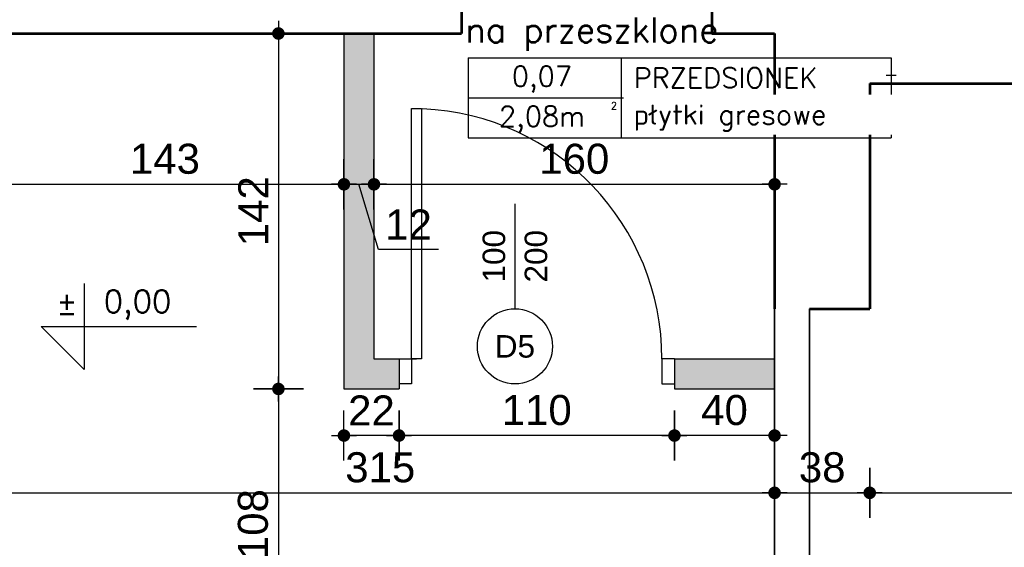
# Model space of a CAD drawing. Header units: millimetres. Extents: x 11979 to 37895, y 18730 to 47884.
# Tile 224 of 256: x 34311 to 34705, y 44872 to 45083. Entities that reach past the tile are written whole.
import ezdxf
from ezdxf.enums import TextEntityAlignment as Align

# ---------------------------------------------------------------- set-up
doc = ezdxf.new("R2010")
doc.units = ezdxf.units.MM
for name, color, linetype in [('- niebieska cienka - izolacja', 120, 'Continuous'), ('-LI-WIDOK', 2, 'Continuous'), ('-MEBLE', 1, 'Continuous'), ('-WYMIAR', 8, 'Continuous'), ('_PROJEKTOWANE', 5, 'Continuous'), ('drzwi łuk', 1, 'Continuous'), ('PROJEKTOWANE', 5, 'Continuous')]:
    doc.layers.add(name, color=color, linetype=linetype)
doc.layers.add('-ŚCIANY DZIAŁOWE', color=3, linetype='Continuous', lineweight=35)
doc.layers.add('-ŚCIANY NOŚNE', color=4, linetype='Continuous', lineweight=53)
doc.styles.add('ARIAL', font='arial.ttf', dxfattribs={"height": 0.5})
doc.styles.add('SIMPLEX', font='simplex')
doc.styles.get("Standard").update_dxf_attribs({"font": 'arial.ttf'})
doc.dimstyles.new('CZA-KROPKA-50', dxfattribs={"dimtxt": 12, "dimasz": 1, "dimexe": 2, "dimexo": 25, "dimgap": 4, "dimtad": 1, "dimdec": 1, "dimrnd": 0.5, "dimzin": 9, "dimdsep": 46, "dimtxsty": 'Standard', "dimblk": 'CZA-KROPKA', "dimblk1": 'CZA-KROPKA', "dimblk2": 'CZA-KROPKA', "dimsah": 1, "dimcen": -20, "dimse1": 1, "dimse2": 1, "dimclrd": 8, "dimclre": 8, "dimclrt": 9, "dimadec": 0, "dimazin": 0, "dimtfac": 1, "dimtdec": 1, "dimtmove": 1, "dimatfit": 3, "dimldrblk": 'CZA-KROPKA', "dimfxl": 1, "dimtolj": 1, "dimtzin": 9, "dimarcsym": 0})

# ---------------------------------------------------------------- blocks, each defined once
blk = doc.blocks.new('CZA-KROPKA')
at = {"layer": '-WYMIAR', "linetype": 'ByBlock'}
for p, q in [((0, 10), (0, -10)), ((5, 0), (-5, 0))]:
    blk.add_line(p, q, dxfattribs=at)
at = {"layer": '-WYMIAR', "linetype": 'ByBlock', "const_width": 2.5}
blk.add_lwpolyline([(-1.25, 0, 1), (1.25, 0, 1)], format="xyb", close=True, dxfattribs=at)
blk = doc.blocks.new('*D2681')
at = {"layer": '-LI-WIDOK', "color": 8, "lineweight": -2}
blk.add_line((34298.93, 44893.93), (34611.93, 44893.93), dxfattribs=at)
at = {"layer": 'Defpoints', "color": 0}
for p in [(34297.93, 44942.43), (34612.93, 44897.43), (34612.93, 44893.93)]:
    blk.add_point(p, dxfattribs=at)
at = {"layer": '-LI-WIDOK', "color": 8, "lineweight": -2, "rotation": 180}
blk.add_blockref('CZA-KROPKA', (34297.93, 44893.93), dxfattribs=at)
at = {"layer": '-LI-WIDOK', "color": 8, "lineweight": -2}
blk.add_blockref('CZA-KROPKA', (34612.93, 44893.93), dxfattribs=at)
at = {"layer": '-LI-WIDOK', "color": 9, "insert": (34455.43, 44904.06), "char_height": 12, "attachment_point": 5}
blk.add_mtext('\\A1;315', dxfattribs=at)
blk = doc.blocks.new('*D2682')
at = {"layer": '-LI-WIDOK', "color": 8, "lineweight": -2}
blk.add_line((34613.93, 44893.93), (34649.93, 44893.93), dxfattribs=at)
at = {"layer": 'Defpoints', "color": 0}
for p in [(34612.93, 44897.43), (34650.93, 44897.43), (34650.93, 44893.93)]:
    blk.add_point(p, dxfattribs=at)
at = {"layer": '-LI-WIDOK', "color": 8, "lineweight": -2, "rotation": 180}
blk.add_blockref('CZA-KROPKA', (34612.93, 44893.93), dxfattribs=at)
at = {"layer": '-LI-WIDOK', "color": 8, "lineweight": -2}
blk.add_blockref('CZA-KROPKA', (34650.93, 44893.93), dxfattribs=at)
at = {"layer": '-LI-WIDOK', "color": 9, "insert": (34631.93, 44904.06), "char_height": 12, "attachment_point": 5}
blk.add_mtext('\\A1;38', dxfattribs=at)
blk = doc.blocks.new('*D2683')
at = {"layer": '-LI-WIDOK', "color": 8, "lineweight": -2}
blk.add_line((34651.93, 44893.93), (35149.93, 44893.93), dxfattribs=at)
at = {"layer": 'Defpoints', "color": 0}
for p in [(34650.93, 44897.43), (35150.93, 44897.43), (35150.93, 44893.93)]:
    blk.add_point(p, dxfattribs=at)
at = {"layer": '-LI-WIDOK', "color": 8, "lineweight": -2, "rotation": 180}
blk.add_blockref('CZA-KROPKA', (34650.93, 44893.93), dxfattribs=at)
at = {"layer": '-LI-WIDOK', "color": 8, "lineweight": -2}
blk.add_blockref('CZA-KROPKA', (35150.93, 44893.93), dxfattribs=at)
at = {"layer": '-LI-WIDOK', "color": 9, "insert": (34900.93, 44904.06), "char_height": 12, "attachment_point": 5}
blk.add_mtext('\\A1;500', dxfattribs=at)
blk = doc.blocks.new('*D2720')
at = {"layer": '-LI-WIDOK', "color": 8, "lineweight": -2}
blk.add_line((34132.93, 45216.84), (34486.93, 45216.84), dxfattribs=at)
at = {"layer": 'Defpoints', "color": 0}
for p in [(34487.93, 45216.84), (34131.93, 45022.13), (34487.93, 45016.13)]:
    blk.add_point(p, dxfattribs=at)
at = {"layer": '-LI-WIDOK', "color": 8, "lineweight": -2, "rotation": 180}
blk.add_blockref('CZA-KROPKA', (34131.93, 45216.84), dxfattribs=at)
at = {"layer": '-LI-WIDOK', "color": 8, "lineweight": -2}
blk.add_blockref('CZA-KROPKA', (34487.93, 45216.84), dxfattribs=at)
at = {"layer": '-LI-WIDOK', "color": 9, "insert": (34309.93, 45226.97), "char_height": 12, "attachment_point": 5}
blk.add_mtext('\\A1;356', dxfattribs=at)
blk = doc.blocks.new('*D2721')
at = {"layer": '-LI-WIDOK', "color": 8, "lineweight": -2}
blk.add_line((34488.93, 45216.84), (34586.93, 45216.84), dxfattribs=at)
at = {"layer": 'Defpoints', "color": 0}
for p in [(34587.93, 45216.84), (34487.93, 45016.13), (34587.93, 45016.13)]:
    blk.add_point(p, dxfattribs=at)
at = {"layer": '-LI-WIDOK', "color": 8, "lineweight": -2, "rotation": 180}
blk.add_blockref('CZA-KROPKA', (34487.93, 45216.84), dxfattribs=at)
at = {"layer": '-LI-WIDOK', "color": 8, "lineweight": -2}
blk.add_blockref('CZA-KROPKA', (34587.93, 45216.84), dxfattribs=at)
at = {"layer": '-LI-WIDOK', "color": 9, "insert": (34537.93, 45226.97), "char_height": 12, "attachment_point": 5}
blk.add_mtext('\\A1;100', dxfattribs=at)
blk = doc.blocks.new('*D2722')
at = {"layer": '-LI-WIDOK', "color": 8, "lineweight": -2}
blk.add_line((34588.93, 45216.84), (34722, 45216.84), dxfattribs=at)
at = {"layer": 'Defpoints', "color": 0}
for p in [(34723, 45216.84), (34723, 45022.13), (34587.93, 45016.13)]:
    blk.add_point(p, dxfattribs=at)
at = {"layer": '-LI-WIDOK', "color": 8, "lineweight": -2, "rotation": 180}
blk.add_blockref('CZA-KROPKA', (34587.93, 45216.84), dxfattribs=at)
at = {"layer": '-LI-WIDOK', "color": 8, "lineweight": -2}
blk.add_blockref('CZA-KROPKA', (34723, 45216.84), dxfattribs=at)
at = {"layer": '-LI-WIDOK', "color": 9, "insert": (34655.46, 45226.97), "char_height": 12, "attachment_point": 5}
blk.add_mtext('\\A1;135', dxfattribs=at)
blk = doc.blocks.new('*D2736')
at = {"layer": '-LI-WIDOK', "color": 8, "lineweight": -2}
blk.add_line((34132.93, 45252.2), (35187.93, 45252.2), dxfattribs=at)
at = {"layer": 'Defpoints', "color": 0}
for p in [(35188.93, 45252.2), (34131.93, 45022.13), (35188.93, 45022.13)]:
    blk.add_point(p, dxfattribs=at)
at = {"layer": '-LI-WIDOK', "color": 8, "lineweight": -2, "rotation": 180}
blk.add_blockref('CZA-KROPKA', (34131.93, 45252.2), dxfattribs=at)
at = {"layer": '-LI-WIDOK', "color": 8, "lineweight": -2}
blk.add_blockref('CZA-KROPKA', (35188.93, 45252.2), dxfattribs=at)
at = {"layer": '-LI-WIDOK', "color": 9, "insert": (34660.43, 45262.32), "char_height": 12, "attachment_point": 5}
blk.add_mtext('\\A1;1057', dxfattribs=at)
blk = doc.blocks.new('*D2738')
at = {"layer": '-LI-WIDOK', "color": 8, "lineweight": -2}
blk.add_line((34132.93, 45280.39), (36311.93, 45280.39), dxfattribs=at)
at = {"layer": 'Defpoints', "color": 0}
for p in [(36312.93, 45280.39), (34131.93, 45022.13), (36312.93, 44721.13)]:
    blk.add_point(p, dxfattribs=at)
at = {"layer": '-LI-WIDOK', "color": 8, "lineweight": -2, "rotation": 180}
blk.add_blockref('CZA-KROPKA', (34131.93, 45280.39), dxfattribs=at)
at = {"layer": '-LI-WIDOK', "color": 8, "lineweight": -2}
blk.add_blockref('CZA-KROPKA', (36312.93, 45280.39), dxfattribs=at)
at = {"layer": '-LI-WIDOK', "color": 9, "insert": (35222.43, 45290.52), "char_height": 12, "attachment_point": 5}
blk.add_mtext('\\A1;2181', dxfattribs=at)
blk = doc.blocks.new('*D2755')
at = {"layer": '-LI-WIDOK', "color": 8, "lineweight": -2}
blk.add_line((34005.68, 45107.43), (34005.68, 43687.43), dxfattribs=at)
at = {"layer": 'Defpoints', "color": 0}
for p in [(34131.93, 45108.43), (34005.68, 43686.43), (34612.93, 43686.43)]:
    blk.add_point(p, dxfattribs=at)
at = {"layer": '-LI-WIDOK', "color": 8, "lineweight": -2}
for p, rotation in [((34005.68, 45108.43), 90), ((34005.68, 43686.43), 270)]:
    blk.add_blockref('CZA-KROPKA', p, dxfattribs=dict(at, rotation=rotation))
at = {"layer": '-LI-WIDOK', "color": 9, "insert": (33995.65, 44397.43), "char_height": 12, "attachment_point": 5, "rotation": 90}
blk.add_mtext('\\A1;1422', dxfattribs=at)
blk = doc.blocks.new('*D2791')
at = {"layer": '-ŚCIANY DZIAŁOWE', "color": 8, "lineweight": -2}
blk.add_line((34733, 44966.43), (34733, 44828.43), dxfattribs=at)
at = {"layer": 'Defpoints', "color": 0}
for p in [(34650.93, 44967.43), (34650.93, 44827.43), (34733, 44827.43)]:
    blk.add_point(p, dxfattribs=at)
at = {"layer": '-ŚCIANY DZIAŁOWE', "color": 8, "lineweight": -2}
for p, rotation in [((34733, 44967.43), 90), ((34733, 44827.43), 270)]:
    blk.add_blockref('CZA-KROPKA', p, dxfattribs=dict(at, rotation=rotation))
at = {"layer": '-ŚCIANY DZIAŁOWE', "color": 9, "insert": (34722.87, 44897.43), "char_height": 12, "attachment_point": 5, "rotation": 90, "bg_fill": 3, "box_fill_scale": 1.1, "bg_fill_color": 257, "bg_fill_transparency": 0}
blk.add_mtext('\\A1;140', dxfattribs=at)
blk = doc.blocks.new('*D2792')
at = {"layer": '-ŚCIANY DZIAŁOWE', "color": 8, "lineweight": -2}
blk.add_line((34733.01, 44968.43), (34733.01, 45056.43), dxfattribs=at)
at = {"layer": 'Defpoints', "color": 0}
for p in [(34650.93, 45057.43), (34733.01, 45057.43), (34650.93, 44967.43)]:
    blk.add_point(p, dxfattribs=at)
at = {"layer": '-ŚCIANY DZIAŁOWE', "color": 8, "lineweight": -2}
for p, rotation in [((34733.01, 45057.43), 90), ((34733.01, 44967.43), 270)]:
    blk.add_blockref('CZA-KROPKA', p, dxfattribs=dict(at, rotation=rotation))
at = {"layer": '-ŚCIANY DZIAŁOWE', "color": 9, "insert": (34722.88, 45012.43), "char_height": 12, "attachment_point": 5, "rotation": 90, "bg_fill": 3, "box_fill_scale": 1.1, "bg_fill_color": 257, "bg_fill_transparency": 0}
blk.add_mtext('\\A1;90', dxfattribs=at)
blk = doc.blocks.new('*D2578')
at = {"layer": '_PROJEKTOWANE', "color": 8, "lineweight": -2}
blk.add_line((34298.93, 45017.18), (34439.93, 45017.18), dxfattribs=at)
at = {"layer": 'Defpoints', "color": 0}
for p in [(34297.93, 45038.81), (34440.93, 45038.81), (34440.93, 45017.18)]:
    blk.add_point(p, dxfattribs=at)
at = {"layer": '_PROJEKTOWANE', "color": 8, "lineweight": -2, "rotation": 180}
blk.add_blockref('CZA-KROPKA', (34297.93, 45017.18), dxfattribs=at)
at = {"layer": '_PROJEKTOWANE', "color": 8, "lineweight": -2}
blk.add_blockref('CZA-KROPKA', (34440.93, 45017.18), dxfattribs=at)
at = {"layer": '_PROJEKTOWANE', "color": 9, "insert": (34369.43, 45027.31), "char_height": 12, "attachment_point": 5}
blk.add_mtext('\\A1;143', dxfattribs=at)
blk = doc.blocks.new('*D2579')
at = {"layer": '_PROJEKTOWANE', "color": 8, "lineweight": -2}
for p, q in [((34441.93, 45017.18), (34451.93, 45017.18)), ((34454.75, 44991.11), (34446.93, 45017.18)), ((34478.69, 44991.11), (34454.75, 44991.11))]:
    blk.add_line(p, q, dxfattribs=at)
at = {"layer": 'Defpoints', "color": 0}
for p in [(34452.93, 45077.43), (34440.93, 45038.81), (34452.93, 45017.18)]:
    blk.add_point(p, dxfattribs=at)
at = {"layer": '_PROJEKTOWANE', "color": 8, "lineweight": -2, "rotation": 180}
blk.add_blockref('CZA-KROPKA', (34440.93, 45017.18), dxfattribs=at)
at = {"layer": '_PROJEKTOWANE', "color": 8, "lineweight": -2}
blk.add_blockref('CZA-KROPKA', (34452.93, 45017.18), dxfattribs=at)
at = {"layer": '_PROJEKTOWANE', "color": 9, "insert": (34466.72, 45001.13), "char_height": 12, "attachment_point": 5}
blk.add_mtext('\\A1;12', dxfattribs=at)
blk = doc.blocks.new('*D2580')
at = {"layer": '_PROJEKTOWANE', "color": 8, "lineweight": -2}
blk.add_line((34453.93, 45017.18), (34611.93, 45017.18), dxfattribs=at)
at = {"layer": 'Defpoints', "color": 0}
for p in [(34452.93, 45077.43), (34612.93, 45017.18), (34612.93, 45017.18)]:
    blk.add_point(p, dxfattribs=at)
at = {"layer": '_PROJEKTOWANE', "color": 8, "lineweight": -2, "rotation": 180}
blk.add_blockref('CZA-KROPKA', (34452.93, 45017.18), dxfattribs=at)
at = {"layer": '_PROJEKTOWANE', "color": 8, "lineweight": -2}
blk.add_blockref('CZA-KROPKA', (34612.93, 45017.18), dxfattribs=at)
at = {"layer": '_PROJEKTOWANE', "color": 9, "insert": (34532.93, 45027.31), "char_height": 12, "attachment_point": 5}
blk.add_mtext('\\A1;160', dxfattribs=at)
blk = doc.blocks.new('*D2581')
at = {"layer": '_PROJEKTOWANE', "color": 8, "lineweight": -2}
blk.add_line((34414.76, 45076.43), (34414.76, 44936.43), dxfattribs=at)
at = {"layer": 'Defpoints', "color": 0}
for p in [(34440.93, 45077.43), (34414.76, 44935.43), (34440.93, 44935.43)]:
    blk.add_point(p, dxfattribs=at)
at = {"layer": '_PROJEKTOWANE', "color": 8, "lineweight": -2}
for p, rotation in [((34414.76, 45077.43), 90), ((34414.76, 44935.43), 270)]:
    blk.add_blockref('CZA-KROPKA', p, dxfattribs=dict(at, rotation=rotation))
at = {"layer": '_PROJEKTOWANE', "color": 9, "insert": (34404.74, 45006.43), "char_height": 12, "attachment_point": 5, "rotation": 90}
blk.add_mtext('\\A1;142', dxfattribs=at)
blk = doc.blocks.new('*D2582')
at = {"layer": '_PROJEKTOWANE', "color": 8, "lineweight": -2}
blk.add_line((34414.76, 44934.43), (34414.76, 44828.43), dxfattribs=at)
at = {"layer": 'Defpoints', "color": 0}
for p in [(34440.93, 44935.43), (34331.11, 44827.43), (34414.76, 44827.43)]:
    blk.add_point(p, dxfattribs=at)
at = {"layer": '_PROJEKTOWANE', "color": 8, "lineweight": -2}
for p, rotation in [((34414.76, 44935.43), 90), ((34414.76, 44827.43), 270)]:
    blk.add_blockref('CZA-KROPKA', p, dxfattribs=dict(at, rotation=rotation))
at = {"layer": '_PROJEKTOWANE', "color": 9, "insert": (34404.64, 44881.43), "char_height": 12, "attachment_point": 5, "rotation": 90}
blk.add_mtext('\\A1;108', dxfattribs=at)
blk = doc.blocks.new('*D2583')
at = {"layer": '_PROJEKTOWANE', "color": 8, "lineweight": -2}
blk.add_line((34611.93, 44916.81), (34573.93, 44916.81), dxfattribs=at)
at = {"layer": 'Defpoints', "color": 0}
for p in [(34572.93, 44935.43), (34612.93, 44935.43), (34572.93, 44916.81)]:
    blk.add_point(p, dxfattribs=at)
at = {"layer": '_PROJEKTOWANE', "color": 8, "lineweight": -2, "rotation": 180}
blk.add_blockref('CZA-KROPKA', (34572.93, 44916.81), dxfattribs=at)
at = {"layer": '_PROJEKTOWANE', "color": 8, "lineweight": -2}
blk.add_blockref('CZA-KROPKA', (34612.93, 44916.81), dxfattribs=at)
at = {"layer": '_PROJEKTOWANE', "color": 9, "insert": (34592.93, 44926.94), "char_height": 12, "attachment_point": 5}
blk.add_mtext('\\A1;40', dxfattribs=at)
blk = doc.blocks.new('*D2584')
at = {"layer": '_PROJEKTOWANE', "color": 8, "lineweight": -2}
blk.add_line((34571.93, 44916.81), (34463.93, 44916.81), dxfattribs=at)
at = {"layer": 'Defpoints', "color": 0}
for p in [(34462.93, 44935.43), (34572.93, 44935.43), (34462.93, 44916.81)]:
    blk.add_point(p, dxfattribs=at)
at = {"layer": '_PROJEKTOWANE', "color": 8, "lineweight": -2, "rotation": 180}
blk.add_blockref('CZA-KROPKA', (34462.93, 44916.81), dxfattribs=at)
at = {"layer": '_PROJEKTOWANE', "color": 8, "lineweight": -2}
blk.add_blockref('CZA-KROPKA', (34572.93, 44916.81), dxfattribs=at)
at = {"layer": '_PROJEKTOWANE', "color": 9, "insert": (34517.93, 44926.94), "char_height": 12, "attachment_point": 5}
blk.add_mtext('\\A1;110', dxfattribs=at)
blk = doc.blocks.new('*D2585')
at = {"layer": '_PROJEKTOWANE', "color": 8, "lineweight": -2}
blk.add_line((34461.93, 44916.81), (34441.93, 44916.81), dxfattribs=at)
at = {"layer": 'Defpoints', "color": 0}
for p in [(34440.93, 44935.43), (34462.93, 44935.43), (34440.93, 44916.81)]:
    blk.add_point(p, dxfattribs=at)
at = {"layer": '_PROJEKTOWANE', "color": 8, "lineweight": -2, "rotation": 180}
blk.add_blockref('CZA-KROPKA', (34440.93, 44916.81), dxfattribs=at)
at = {"layer": '_PROJEKTOWANE', "color": 8, "lineweight": -2}
blk.add_blockref('CZA-KROPKA', (34462.93, 44916.81), dxfattribs=at)
at = {"layer": '_PROJEKTOWANE', "color": 9, "insert": (34451.93, 44926.84), "char_height": 12, "attachment_point": 5}
blk.add_mtext('\\A1;22', dxfattribs=at)

msp = doc.modelspace()

# ---------------------------------------------------------------- hatches: boundary and pattern name
at = {"layer": '- niebieska cienka - izolacja'}
h = msp.add_hatch(dxfattribs=at)
h.set_pattern_fill('ANSI31', color=5, scale=10)
h.set_pattern_definition([(315, (22316.131, 20126.916), (19.7999996, -4e-15), [3.394112, -24.607316]), (315, (22316.131, 20146.716), (19.7999996, -4e-15), [3.394112, -24.607316]), (315, (22329.731, 20119.916), (19.7999996, -4e-15), [3.959798, -24.04163]), (315, (22329.731, 20139.716), (19.7999996, -4e-15), [3.959798, -24.04163]), (0, (22325.931, 20125.716), (0, 19.8), [0.2, -19.6]), (90, (22326.131, 20125.716), (-19.8, 1e-15), [0.2, -19.6]), (0, (22326.131, 20125.916), (0, 19.8), [0.2, -19.6]), (0, (22326.331, 20125.916), (0, 19.8), [0.2, -19.6]), (0, (22326.531, 20125.916), (0, 19.8), [0.2, -19.6]), (0, (22326.731, 20125.916), (0, 19.8), [0.2, -19.6]), (90, (22326.931, 20125.716), (-19.8, 1e-15), [0.2, -19.6]), (0, (22326.931, 20125.716), (0, 19.8), [0.2, -19.6]), (90, (22327.131, 20125.516), (-19.8, 1e-15), [0.2, -19.6]), (0, (22327.131, 20125.516), (0, 19.8), [0.2, -19.6]), (90, (22327.331, 20125.316), (-19.8, 1e-15), [0.2, -19.6]), (90, (22327.331, 20125.116), (-19.8, 1e-15), [0.2, -19.6]), (90, (22327.331, 20124.916), (-19.8, 1e-15), [0.2, -19.6]), (90, (22327.331, 20124.716), (-19.8, 1e-15), [0.2, -19.6]), (0, (22327.131, 20124.716), (0, 19.8), [0.2, -19.6]), (90, (22327.131, 20124.516), (-19.8, 1e-15), [0.2, -19.6]), (0, (22326.931, 20124.516), (0, 19.8), [0.2, -19.6]), (90, (22326.931, 20124.316), (-19.8, 1e-15), [0.2, -19.6]), (0, (22326.731, 20124.316), (0, 19.8), [0.2, -19.6]), (0, (22326.531, 20124.316), (0, 19.8), [0.2, -19.6]), (0, (22326.331, 20124.316), (0, 19.8), [0.2, -19.6]), (0, (22326.131, 20124.316), (0, 19.8), [0.2, -19.6]), (90, (22326.131, 20124.316), (-19.8, 1e-15), [0.2, -19.6]), (0, (22325.931, 20124.516), (0, 19.8), [0.2, -19.6]), (90, (22325.931, 20124.516), (-19.8, 1e-15), [0.2, -19.6]), (0, (22325.731, 20124.716), (0, 19.8), [0.2, -19.6]), (90, (22325.731, 20124.716), (-19.8, 1e-15), [0.2, -19.6]), (90, (22325.731, 20124.916), (-19.8, 1e-15), [0.2, -19.6]), (90, (22325.731, 20125.116), (-19.8, 1e-15), [0.2, -19.6]), (90, (22325.731, 20125.316), (-19.8, 1e-15), [0.2, -19.6]), (0, (22325.731, 20125.516), (0, 19.8), [0.2, -19.6]), (90, (22325.931, 20125.516), (-19.8, 1e-15), [0.2, -19.6]), (90, (22322.931, 20108.516), (-19.8, 1e-15), [0.2, -19.6]), (0, (22322.731, 20108.516), (0, 19.8), [0.2, -19.6]), (90, (22322.731, 20108.316), (-19.8, 1e-15), [0.2, -19.6]), (90, (22322.731, 20108.116), (-19.8, 1e-15), [0.2, -19.6]), (90, (22322.731, 20107.916), (-19.8, 1e-15), [0.2, -19.6]), (90, (22322.731, 20107.716), (-19.8, 1e-15), [0.2, -19.6]), (0, (22322.731, 20107.716), (0, 19.8), [0.2, -19.6]), (90, (22322.931, 20107.516), (-19.8, 1e-15), [0.2, -19.6]), (0, (22322.931, 20107.516), (0, 19.8), [0.2, -19.6]), (90, (22323.131, 20107.316), (-19.8, 1e-15), [0.2, -19.6]), (0, (22323.131, 20107.316), (0, 19.8), [0.2, -19.6]), (90, (22323.331, 20107.116), (-19.8, 1e-15), [0.2, -19.6]), (0, (22323.331, 20107.116), (0, 19.8), [0.2, -19.6]), (0, (22323.531, 20107.116), (0, 19.8), [0.2, -19.6]), (0, (22323.731, 20107.116), (0, 19.8), [0.2, -19.6]), (0, (22323.931, 20107.116), (0, 19.8), [0.2, -19.6]), (90, (22324.131, 20107.116), (-19.8, 1e-15), [0.2, -19.6]), (0, (22324.131, 20107.316), (0, 19.8), [0.2, -19.6]), (90, (22324.331, 20107.316), (-19.8, 1e-15), [0.2, -19.6]), (0, (22324.331, 20107.516), (0, 19.8), [0.2, -19.6]), (90, (22324.531, 20107.516), (-19.8, 1e-15), [0.2, -19.6]), (0, (22324.531, 20107.716), (0, 19.8), [0.2, -19.6]), (90, (22324.731, 20107.716), (-19.8, 1e-15), [0.2, -19.6]), (90, (22324.731, 20107.916), (-19.8, 1e-15), [0.2, -19.6]), (90, (22324.731, 20108.116), (-19.8, 1e-15), [0.2, -19.6]), (90, (22324.731, 20108.316), (-19.8, 1e-15), [0.2, -19.6]), (0, (22324.531, 20108.516), (0, 19.8), [0.2, -19.6]), (90, (22324.531, 20108.516), (-19.8, 1e-15), [0.2, -19.6]), (0, (22324.331, 20108.716), (0, 19.8), [0.2, -19.6]), (90, (22324.331, 20108.716), (-19.8, 1e-15), [0.2, -19.6]), (0, (22324.131, 20108.916), (0, 19.8), [0.2, -19.6]), (90, (22324.131, 20108.916), (-19.8, 1e-15), [0.2, -19.6]), (0, (22323.931, 20109.116), (0, 19.8), [0.2, -19.6]), (0, (22323.731, 20109.116), (0, 19.8), [0.2, -19.6]), (0, (22323.531, 20109.116), (0, 19.8), [0.2, -19.6]), (0, (22323.331, 20109.116), (0, 19.8), [0.2, -19.6]), (90, (22323.331, 20108.916), (-19.8, 1e-15), [0.2, -19.6]), (0, (22323.131, 20108.916), (0, 19.8), [0.2, -19.6]), (90, (22323.131, 20108.716), (-19.8, 1e-15), [0.2, -19.6]), (0, (22322.931, 20108.716), (0, 19.8), [0.2, -19.6]), (90, (22325.931, 20109.116), (-19.8, 1e-15), [0.2, -19.6]), (0, (22325.931, 20109.316), (0, 19.8), [0.2, -19.6]), (90, (22326.131, 20109.316), (-19.8, 1e-15), [0.2, -19.6]), (0, (22326.131, 20109.516), (0, 19.8), [0.2, -19.6]), (0, (22326.331, 20109.516), (0, 19.8), [0.2, -19.6]), (0, (22326.531, 20109.516), (0, 19.8), [0.2, -19.6]), (0, (22326.731, 20109.516), (0, 19.8), [0.2, -19.6]), (0, (22326.931, 20109.516), (0, 19.8), [0.2, -19.6]), (0, (22327.131, 20109.516), (0, 19.8), [0.2, -19.6]), (90, (22327.331, 20109.316), (-19.8, 1e-15), [0.2, -19.6]), (0, (22327.331, 20109.316), (0, 19.8), [0.2, -19.6]), (90, (22327.531, 20109.116), (-19.8, 1e-15), [0.2, -19.6]), (0, (22327.531, 20109.116), (0, 19.8), [0.2, -19.6]), (90, (22327.731, 20108.916), (-19.8, 1e-15), [0.2, -19.6]), (0, (22327.731, 20108.916), (0, 19.8), [0.2, -19.6]), (90, (22327.931, 20108.716), (-19.8, 1e-15), [0.2, -19.6]), (90, (22327.931, 20108.516), (-19.8, 1e-15), [0.2, -19.6]), (90, (22327.931, 20108.316), (-19.8, 1e-15), [0.2, -19.6]), (90, (22327.931, 20108.116), (-19.8, 1e-15), [0.2, -19.6]), (90, (22327.931, 20107.916), (-19.8, 1e-15), [0.2, -19.6]), (90, (22327.931, 20107.716), (-19.8, 1e-15), [0.2, -19.6]), (0, (22327.731, 20107.716), (0, 19.8), [0.2, -19.6]), (90, (22327.731, 20107.516), (-19.8, 1e-15), [0.2, -19.6]), (0, (22327.531, 20107.516), (0, 19.8), [0.2, -19.6]), (90, (22327.531, 20107.316), (-19.8, 1e-15), [0.2, -19.6]), (0, (22327.331, 20107.316), (0, 19.8), [0.2, -19.6]), (90, (22327.331, 20107.116), (-19.8, 1e-15), [0.2, -19.6]), (0, (22327.131, 20107.116), (0, 19.8), [0.2, -19.6]), (0, (22326.931, 20107.116), (0, 19.8), [0.2, -19.6]), (0, (22326.731, 20107.116), (0, 19.8), [0.2, -19.6]), (0, (22326.531, 20107.116), (0, 19.8), [0.2, -19.6]), (0, (22326.331, 20107.116), (0, 19.8), [0.2, -19.6]), (0, (22326.131, 20107.116), (0, 19.8), [0.2, -19.6]), (90, (22326.131, 20107.116), (-19.8, 1e-15), [0.2, -19.6]), (0, (22325.931, 20107.316), (0, 19.8), [0.2, -19.6]), (90, (22325.931, 20107.316), (-19.8, 1e-15), [0.2, -19.6]), (0, (22325.731, 20107.516), (0, 19.8), [0.2, -19.6]), (90, (22325.731, 20107.516), (-19.8, 1e-15), [0.2, -19.6]), (0, (22325.531, 20107.716), (0, 19.8), [0.2, -19.6]), (90, (22325.531, 20107.716), (-19.8, 1e-15), [0.2, -19.6]), (90, (22325.531, 20107.916), (-19.8, 1e-15), [0.2, -19.6]), (90, (22325.531, 20108.116), (-19.8, 1e-15), [0.2, -19.6]), (90, (22325.531, 20108.316), (-19.8, 1e-15), [0.2, -19.6]), (90, (22325.531, 20108.516), (-19.8, 1e-15), [0.2, -19.6]), (90, (22325.531, 20108.716), (-19.8, 1e-15), [0.2, -19.6]), (0, (22325.531, 20108.916), (0, 19.8), [0.2, -19.6]), (90, (22325.731, 20108.916), (-19.8, 1e-15), [0.2, -19.6]), (0, (22325.731, 20109.116), (0, 19.8), [0.2, -19.6]), (0, (22317.731, 20123.716), (0, 19.8), [0.2, -19.6]), (90, (22317.931, 20123.716), (-19.8, 1e-15), [0.2, -19.6]), (0, (22317.931, 20123.916), (0, 19.8), [0.2, -19.6]), (0, (22318.131, 20123.916), (0, 19.8), [0.2, -19.6]), (0, (22318.331, 20123.916), (0, 19.8), [0.2, -19.6]), (0, (22318.531, 20123.916), (0, 19.8), [0.2, -19.6]), (90, (22318.731, 20123.716), (-19.8, 1e-15), [0.2, -19.6]), (0, (22318.731, 20123.716), (0, 19.8), [0.2, -19.6]), (90, (22318.931, 20123.516), (-19.8, 1e-15), [0.2, -19.6]), (0, (22318.931, 20123.516), (0, 19.8), [0.2, -19.6]), (90, (22319.131, 20123.316), (-19.8, 1e-15), [0.2, -19.6]), (90, (22319.131, 20123.116), (-19.8, 1e-15), [0.2, -19.6]), (90, (22319.131, 20122.916), (-19.8, 1e-15), [0.2, -19.6]), (90, (22319.131, 20122.716), (-19.8, 1e-15), [0.2, -19.6]), (0, (22318.931, 20122.716), (0, 19.8), [0.2, -19.6]), (90, (22318.931, 20122.516), (-19.8, 1e-15), [0.2, -19.6]), (0, (22318.731, 20122.516), (0, 19.8), [0.2, -19.6]), (90, (22318.731, 20122.316), (-19.8, 1e-15), [0.2, -19.6]), (0, (22318.531, 20122.316), (0, 19.8), [0.2, -19.6]), (0, (22318.331, 20122.316), (0, 19.8), [0.2, -19.6]), (0, (22318.131, 20122.316), (0, 19.8), [0.2, -19.6]), (0, (22317.931, 20122.316), (0, 19.8), [0.2, -19.6]), (90, (22317.931, 20122.316), (-19.8, 1e-15), [0.2, -19.6]), (0, (22317.731, 20122.516), (0, 19.8), [0.2, -19.6]), (90, (22317.731, 20122.516), (-19.8, 1e-15), [0.2, -19.6]), (0, (22317.531, 20122.716), (0, 19.8), [0.2, -19.6]), (90, (22317.531, 20122.716), (-19.8, 1e-15), [0.2, -19.6]), (90, (22317.531, 20122.916), (-19.8, 1e-15), [0.2, -19.6]), (90, (22317.531, 20123.116), (-19.8, 1e-15), [0.2, -19.6]), (90, (22317.531, 20123.316), (-19.8, 1e-15), [0.2, -19.6]), (0, (22317.531, 20123.516), (0, 19.8), [0.2, -19.6]), (90, (22317.731, 20123.516), (-19.8, 1e-15), [0.2, -19.6]), (90, (22314.731, 20122.516), (-19.8, 1e-15), [0.2, -19.6]), (0, (22314.731, 20122.716), (0, 19.8), [0.2, -19.6]), (90, (22314.931, 20122.716), (-19.8, 1e-15), [0.2, -19.6]), (0, (22314.931, 20122.916), (0, 19.8), [0.2, -19.6]), (0, (22315.131, 20122.916), (0, 19.8), [0.2, -19.6]), (0, (22315.331, 20122.916), (0, 19.8), [0.2, -19.6]), (0, (22315.531, 20122.916), (0, 19.8), [0.2, -19.6]), (0, (22315.731, 20122.916), (0, 19.8), [0.2, -19.6]), (0, (22315.931, 20122.916), (0, 19.8), [0.2, -19.6]), (90, (22316.131, 20122.716), (-19.8, 1e-15), [0.2, -19.6]), (0, (22316.131, 20122.716), (0, 19.8), [0.2, -19.6]), (90, (22316.331, 20122.516), (-19.8, 1e-15), [0.2, -19.6]), (0, (22316.331, 20122.516), (0, 19.8), [0.2, -19.6]), (90, (22316.531, 20122.316), (-19.8, 1e-15), [0.2, -19.6]), (0, (22316.531, 20122.316), (0, 19.8), [0.2, -19.6]), (90, (22316.731, 20122.116), (-19.8, 1e-15), [0.2, -19.6]), (90, (22316.731, 20121.916), (-19.8, 1e-15), [0.2, -19.6]), (90, (22316.731, 20121.716), (-19.8, 1e-15), [0.2, -19.6]), (90, (22316.731, 20121.516), (-19.8, 1e-15), [0.2, -19.6]), (90, (22316.731, 20121.316), (-19.8, 1e-15), [0.2, -19.6]), (90, (22316.731, 20121.116), (-19.8, 1e-15), [0.2, -19.6]), (0, (22316.531, 20121.116), (0, 19.8), [0.2, -19.6]), (90, (22316.531, 20120.916), (-19.8, 1e-15), [0.2, -19.6]), (0, (22316.331, 20120.916), (0, 19.8), [0.2, -19.6]), (90, (22316.331, 20120.716), (-19.8, 1e-15), [0.2, -19.6]), (0, (22316.131, 20120.716), (0, 19.8), [0.2, -19.6]), (90, (22316.131, 20120.516), (-19.8, 1e-15), [0.2, -19.6]), (0, (22315.931, 20120.516), (0, 19.8), [0.2, -19.6]), (0, (22315.731, 20120.516), (0, 19.8), [0.2, -19.6]), (0, (22315.531, 20120.516), (0, 19.8), [0.2, -19.6]), (0, (22315.331, 20120.516), (0, 19.8), [0.2, -19.6]), (0, (22315.131, 20120.516), (0, 19.8), [0.2, -19.6]), (0, (22314.931, 20120.516), (0, 19.8), [0.2, -19.6]), (90, (22314.931, 20120.516), (-19.8, 1e-15), [0.2, -19.6]), (0, (22314.731, 20120.716), (0, 19.8), [0.2, -19.6]), (90, (22314.731, 20120.716), (-19.8, 1e-15), [0.2, -19.6]), (0, (22314.531, 20120.916), (0, 19.8), [0.2, -19.6]), (90, (22314.531, 20120.916), (-19.8, 1e-15), [0.2, -19.6]), (0, (22314.331, 20121.116), (0, 19.8), [0.2, -19.6]), (90, (22314.331, 20121.116), (-19.8, 1e-15), [0.2, -19.6]), (90, (22314.331, 20121.316), (-19.8, 1e-15), [0.2, -19.6]), (90, (22314.331, 20121.516), (-19.8, 1e-15), [0.2, -19.6]), (90, (22314.331, 20121.716), (-19.8, 1e-15), [0.2, -19.6]), (90, (22314.331, 20121.916), (-19.8, 1e-15), [0.2, -19.6]), (90, (22314.331, 20122.116), (-19.8, 1e-15), [0.2, -19.6]), (0, (22314.331, 20122.316), (0, 19.8), [0.2, -19.6]), (90, (22314.531, 20122.316), (-19.8, 1e-15), [0.2, -19.6]), (0, (22314.531, 20122.516), (0, 19.8), [0.2, -19.6]), (90, (22316.931, 20120.116), (-19.8, 1e-15), [0.2, -19.6]), (0, (22316.731, 20120.116), (0, 19.8), [0.2, -19.6]), (90, (22316.731, 20119.916), (-19.8, 1e-15), [0.2, -19.6]), (90, (22316.731, 20119.716), (-19.8, 1e-15), [0.2, -19.6]), (90, (22316.731, 20119.516), (-19.8, 1e-15), [0.2, -19.6]), (90, (22316.731, 20119.316), (-19.8, 1e-15), [0.2, -19.6]), (0, (22316.731, 20119.316), (0, 19.8), [0.2, -19.6]), (90, (22316.931, 20119.116), (-19.8, 1e-15), [0.2, -19.6]), (0, (22316.931, 20119.116), (0, 19.8), [0.2, -19.6]), (90, (22317.131, 20118.916), (-19.8, 1e-15), [0.2, -19.6]), (0, (22317.131, 20118.916), (0, 19.8), [0.2, -19.6]), (90, (22317.331, 20118.716), (-19.8, 1e-15), [0.2, -19.6]), (0, (22317.331, 20118.716), (0, 19.8), [0.2, -19.6]), (0, (22317.531, 20118.716), (0, 19.8), [0.2, -19.6]), (0, (22317.731, 20118.716), (0, 19.8), [0.2, -19.6]), (0, (22317.931, 20118.716), (0, 19.8), [0.2, -19.6]), (90, (22318.131, 20118.716), (-19.8, 1e-15), [0.2, -19.6]), (0, (22318.131, 20118.916), (0, 19.8), [0.2, -19.6]), (90, (22318.331, 20118.916), (-19.8, 1e-15), [0.2, -19.6]), (0, (22318.331, 20119.116), (0, 19.8), [0.2, -19.6]), (90, (22318.531, 20119.116), (-19.8, 1e-15), [0.2, -19.6]), (0, (22318.531, 20119.316), (0, 19.8), [0.2, -19.6]), (90, (22318.731, 20119.316), (-19.8, 1e-15), [0.2, -19.6]), (90, (22318.731, 20119.516), (-19.8, 1e-15), [0.2, -19.6]), (90, (22318.731, 20119.716), (-19.8, 1e-15), [0.2, -19.6]), (90, (22318.731, 20119.916), (-19.8, 1e-15), [0.2, -19.6]), (0, (22318.531, 20120.116), (0, 19.8), [0.2, -19.6]), (90, (22318.531, 20120.116), (-19.8, 1e-15), [0.2, -19.6]), (0, (22318.331, 20120.316), (0, 19.8), [0.2, -19.6]), (90, (22318.331, 20120.316), (-19.8, 1e-15), [0.2, -19.6]), (0, (22318.131, 20120.516), (0, 19.8), [0.2, -19.6]), (90, (22318.131, 20120.516), (-19.8, 1e-15), [0.2, -19.6]), (0, (22317.931, 20120.716), (0, 19.8), [0.2, -19.6]), (0, (22317.731, 20120.716), (0, 19.8), [0.2, -19.6]), (0, (22317.531, 20120.716), (0, 19.8), [0.2, -19.6]), (0, (22317.331, 20120.716), (0, 19.8), [0.2, -19.6]), (90, (22317.331, 20120.516), (-19.8, 1e-15), [0.2, -19.6]), (0, (22317.131, 20120.516), (0, 19.8), [0.2, -19.6]), (90, (22317.131, 20120.316), (-19.8, 1e-15), [0.2, -19.6]), (0, (22316.931, 20120.316), (0, 19.8), [0.2, -19.6]), (315, (22327.331, 20112.316), (19.7999996, -4e-15), [4.24264, -23.758788]), (315, (22327.331, 20132.116), (19.7999996, -4e-15), [4.24264, -23.758788]), (315, (22323.331, 20109.916), (19.7999996, -4e-15), [3.959798, -24.04163]), (315, (22323.331, 20129.716), (19.7999996, -4e-15), [3.959798, -24.04163]), (315, (22319.731, 20116.716), (19.7999996, -4e-15), [4.24264, -23.758788]), (315, (22319.731, 20136.516), (19.7999996, -4e-15), [4.24264, -23.758788]), (315, (22317.131, 20122.516), (19.7999996, -4e-15), [3.676956, -24.324474]), (315, (22317.131, 20142.316), (19.7999996, -4e-15), [3.676956, -24.324474]), (315, (22323.931, 20118.316), (19.7999996, -4e-15), [4.24264, -23.758788]), (315, (22323.931, 20138.116), (19.7999996, -4e-15), [4.24264, -23.758788]), (315, (22321.931, 20124.116), (19.7999996, -4e-15), [3.676956, -24.324474]), (315, (22321.931, 20143.916), (19.7999996, -4e-15), [3.676956, -24.324474]), (315, (22320.131, 20109.716), (19.7999996, -4e-15), [3.676956, -24.324474]), (315, (22320.131, 20129.516), (19.7999996, -4e-15), [3.676956, -24.324474]), (315, (22312.731, 20112.716), (19.7999996, -4e-15), [3.676956, -24.324474]), (315, (22312.731, 20132.516), (19.7999996, -4e-15), [3.676956, -24.324474])])
h.paths.add_polyline_path([(34440.93, 44935.43), (34462.93, 44935.43), (34462.93, 44937.43), (34462.93, 44947.43), (34452.93, 44947.43), (34452.93, 45077.43), (34440.93, 45077.43)])
h.paths.add_polyline_path([(34572.93, 44935.43), (34612.93, 44935.43), (34612.93, 44947.43), (34572.93, 44947.43), (34572.93, 44937.43)])

# ---------------------------------------------------------------- linework, layer by layer
at = {"layer": '-MEBLE'}
for p, q in [((34337.16, 44977.54), (34337.16, 44943.25)), ((34320.02, 44960.4), (34382.01, 44960.4)), ((34320.02, 44960.4), (34337.16, 44943.25))]:
    msp.add_line(p, q, dxfattribs=at)
at = {"layer": '-ŚCIANY DZIAŁOWE'}
for p, q in [((34612.93, 44827.43), (34612.93, 44967.43)), ((34626.93, 44827.43), (34626.93, 44967.43))]:
    msp.add_line(p, q, dxfattribs=at)
at = {"layer": '-ŚCIANY NOŚNE'}
for p, q in [((34487.93, 45102.43), (34487.93, 45077.43)), ((34587.93, 45102.43), (34587.93, 45077.43)), ((34297.93, 45077.43), (34487.93, 45077.43)), ((34587.93, 45077.43), (34612.93, 45077.43)), ((34612.93, 45077.43), (34612.93, 44967.43)), ((34650.93, 45057.43), (34650.93, 44967.43)), ((34650.93, 45057.43), (34722.93, 45057.43)), ((34626.93, 44967.43), (34650.93, 44967.43))]:
    msp.add_line(p, q, dxfattribs=at)
at = {"layer": '_PROJEKTOWANE'}
msp.add_line((34467.93, 45047.43), (34471.93, 45047.43), dxfattribs=at)
at = {"layer": 'drzwi łuk', "ltscale": 0.5}
for p, q in [((34490.55, 45067.7), (34659.46, 45067.7)), ((34490.55, 45067.7), (34490.55, 45035.7)), ((34551.62, 45067.7), (34551.62, 45035.7)), ((34659.46, 45067.7), (34659.46, 45035.7)), ((34490.55, 45051.7), (34659.46, 45051.7)), ((34490.55, 45035.7), (34659.46, 45035.7))]:
    msp.add_line(p, q, dxfattribs=at)
at = {"layer": 'PROJEKTOWANE'}
for p, q in [((34440.93, 45077.43), (34440.93, 44935.43)), ((34452.93, 45077.43), (34452.93, 44947.43)), ((34467.93, 44947.43), (34467.93, 45047.43)), ((34471.93, 45047.43), (34471.93, 44947.43)), ((34509.22, 45009.45), (34509.22, 44967.45)), ((34452.93, 44947.43), (34462.93, 44947.43)), ((34462.93, 44947.43), (34467.93, 44947.43)), ((34462.93, 44947.43), (34462.93, 44935.43)), ((34467.93, 44947.43), (34467.93, 44937.43)), ((34471.93, 44947.43), (34467.93, 44947.43)), ((34467.93, 44947.43), (34469.93, 44947.43)), ((34572.93, 44947.43), (34567.93, 44947.43)), ((34567.93, 44947.43), (34567.93, 44937.43)), ((34572.93, 44947.43), (34612.93, 44947.43)), ((34572.93, 44947.43), (34572.93, 44935.43)), ((34467.93, 44937.43), (34462.93, 44937.43)), ((34567.93, 44937.43), (34572.93, 44937.43)), ((34440.93, 44935.43), (34462.93, 44935.43)), ((34572.93, 44935.43), (34612.93, 44935.43))]:
    msp.add_line(p, q, dxfattribs=at)
msp.add_circle((34509.22, 44952.45), 15, dxfattribs=at)

# ---------------------------------------------------------------- texts
at = {"layer": '-LI-WIDOK', "style": 'SIMPLEX'}
for s, height, p in [('0,07', 8, (34520.01, 45060.34)), ('2,08m', 8, (34520.01, 45044.34)), ('2', 3, (34548.77, 45048.54))]:
    msp.add_text(s, height=height, dxfattribs=at).set_placement(p, align=Align.MIDDLE_CENTER)
for s, p in [('%%P', (34330.29, 44969.78)), ('0,00', (34358.51, 44969.01))]:
    msp.add_text(s, height=9, dxfattribs=at).set_placement(p, align=Align.MIDDLE)
at = {"layer": '-LI-WIDOK', "insert": (34556.62, 45059.7), "char_height": 8, "width": 172.5953, "attachment_point": 4, "style": 'SIMPLEX'}
msp.add_mtext('PRZEDSIONEK', dxfattribs=at)
at = {"layer": 'PROJEKTOWANE'}
for s, height, style, p in [('na przeszklone', 10, 'SIMPLEX', (34539.96, 45078.88)), ('D5', 9, 'ARIAL', (34509.22, 44952.45))]:
    msp.add_text(s, height=height, dxfattribs=dict(at, style=style)).set_placement(p, align=Align.MIDDLE_CENTER)
at = {"layer": 'PROJEKTOWANE', "style": 'ARIAL'}
for s, p in [('100', (34500.82, 44988.45)), ('200', (34517.61, 44988.45))]:
    msp.add_text(s, height=9, rotation=90, dxfattribs=at).set_placement(p, align=Align.MIDDLE_CENTER)

# ---------------------------------------------------------------- dimensions: what is measured, and where the dimension line sits
at = {"layer": '-LI-WIDOK'}
for base, p1, p2, picture, middle in [((36312.93, 45280.39), (34131.93, 45022.13), (36312.93, 44721.13), '*D2738', (35222.43, 45290.52)), ((35188.93, 45252.2), (34131.93, 45022.13), (35188.93, 45022.13), '*D2736', (34660.43, 45262.32)), ((34487.93, 45216.84), (34131.93, 45022.13), (34487.93, 45016.13), '*D2720', (34309.93, 45226.97)), ((34587.93, 45216.84), (34487.93, 45016.13), (34587.93, 45016.13), '*D2721', (34537.93, 45226.97)), ((34723, 45216.84), (34587.93, 45016.13), (34723, 45022.13), '*D2722', (34655.46, 45226.97)), ((34612.93, 44893.93), (34297.93, 44942.43), (34612.93, 44897.43), '*D2681', (34455.43, 44904.06)), ((34650.93, 44893.93), (34612.93, 44897.43), (34650.93, 44897.43), '*D2682', (34631.93, 44904.06)), ((35150.93, 44893.93), (34650.93, 44897.43), (35150.93, 44897.43), '*D2683', (34900.93, 44904.06))]:
    dim = msp.add_linear_dim(base=base, p1=p1, p2=p2, dimstyle='CZA-KROPKA-50', override={"dimfxl": 0, "dimfxlon": 1}, dxfattribs=at)
    dim.commit()
    dim.dimension.update_dxf_attribs({"geometry": picture, "text_midpoint": middle})
dim = msp.add_linear_dim(base=(34005.68, 43686.43), p1=(34131.93, 45108.43), p2=(34612.93, 43686.43), angle=90, dimstyle='CZA-KROPKA-50', override={"dimfxl": 0, "dimfxlon": 1}, dxfattribs=at)
dim.commit()
dim.dimension.update_dxf_attribs({"geometry": '*D2755', "text_midpoint": (33995.65, 44397.43)})
at = {"layer": '_PROJEKTOWANE'}
for base, p1, p2, picture, middle in [((34414.76, 44935.43), (34440.93, 45077.43), (34440.93, 44935.43), '*D2581', (34404.74, 45006.43)), ((34414.76, 44827.43), (34440.93, 44935.43), (34331.11, 44827.43), '*D2582', (34404.64, 44881.43))]:
    dim = msp.add_linear_dim(base=base, p1=p1, p2=p2, angle=90, dimstyle='CZA-KROPKA-50', dxfattribs=at)
    dim.commit()
    dim.dimension.update_dxf_attribs({"geometry": picture, "text_midpoint": middle})
for base, p1, p2, picture, middle in [((34452.93, 45017.18), (34440.93, 45038.81), (34452.93, 45077.43), '*D2579', (34458.75, 45001.13)), ((34440.93, 45017.18), (34297.93, 45038.81), (34440.93, 45038.81), '*D2578', (34369.43, 45027.31)), ((34462.93, 44916.81), (34572.93, 44935.43), (34462.93, 44935.43), '*D2584', (34517.93, 44926.94)), ((34572.93, 44916.81), (34612.93, 44935.43), (34572.93, 44935.43), '*D2583', (34592.93, 44926.94))]:
    dim = msp.add_linear_dim(base=base, p1=p1, p2=p2, dimstyle='CZA-KROPKA-50', dxfattribs=at)
    dim.commit()
    dim.dimension.update_dxf_attribs({"geometry": picture, "text_midpoint": middle})
dim = msp.add_linear_dim(base=(34440.93, 44916.81), p1=(34462.93, 44935.43), p2=(34440.93, 44935.43), dimstyle='CZA-KROPKA-50', dxfattribs=at)
dim.commit()
dim.dimension.update_dxf_attribs({"geometry": '*D2585', "text_midpoint": (34451.93, 44916.81), "dimtype": 160})

# ---------------------------------------------------------------- next in the draw order: texts
at = {"layer": 'PROJEKTOWANE', "insert": (34556.62, 45043.7), "char_height": 8, "width": 147.6436, "attachment_point": 4, "style": 'SIMPLEX', "bg_fill": 2}
msp.add_mtext('płytki gresowe', dxfattribs=at)

# ---------------------------------------------------------------- next in the draw order: dimensions: what is measured, and where the dimension line sits
at = {"layer": '-ŚCIANY DZIAŁOWE'}
dim = msp.add_linear_dim(base=(34733, 44827.43), p1=(34650.93, 44967.43), p2=(34650.93, 44827.43), angle=90, dimstyle='CZA-KROPKA-50', override={"dimfxl": 0, "dimfxlon": 1, "dimtfill": 1}, dxfattribs=at)
dim.commit()
dim.dimension.update_dxf_attribs({"geometry": '*D2791', "text_midpoint": (34722.87, 44897.43)})

# ---------------------------------------------------------------- next in the draw order: linework, layer by layer
at = {"layer": 'PROJEKTOWANE'}
msp.add_arc((34467.93, 44947.43), 100, 0, 87.4552, dxfattribs=at)

# ---------------------------------------------------------------- next in the draw order: dimensions: what is measured, and where the dimension line sits
at = {"layer": '-ŚCIANY DZIAŁOWE'}
dim = msp.add_linear_dim(base=(34733.01, 45057.43), p1=(34650.93, 44967.43), p2=(34650.93, 45057.43), angle=90, dimstyle='CZA-KROPKA-50', override={"dimfxl": 0, "dimfxlon": 1, "dimtfill": 1}, dxfattribs=at)
dim.commit()
dim.dimension.update_dxf_attribs({"geometry": '*D2792', "text_midpoint": (34722.88, 45012.43)})
at = {"layer": '_PROJEKTOWANE'}
dim = msp.add_linear_dim(base=(34612.93, 45017.18), p1=(34452.93, 45077.43), p2=(34612.93, 45017.18), dimstyle='CZA-KROPKA-50', dxfattribs=at)
dim.commit()
dim.dimension.update_dxf_attribs({"geometry": '*D2580', "text_midpoint": (34532.93, 45027.31)})

# ---------------------------------------------------------------- next in the draw order: linework, layer by layer
at = {"layer": 'PROJEKTOWANE'}
msp.add_line((34657.53, 45060.79), (34661.53, 45060.79), dxfattribs=at)

doc.saveas('drawing.dxf')
